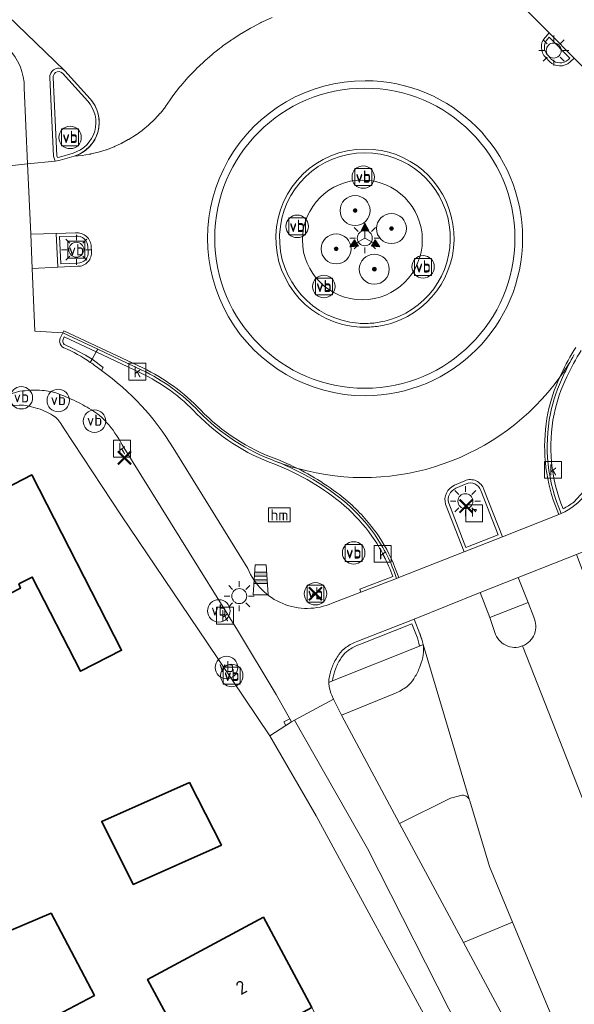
# Model space of a CAD drawing. Header units: metres. Extents: x 125158 to 132124, y 450612 to 454469.
# Tile 10 of 173: x 125356 to 125393, y 451183 to 451249. Entities that reach past the tile are written whole.
import ezdxf
from ezdxf.enums import TextEntityAlignment as Align

# ---------------------------------------------------------------- set-up
doc = ezdxf.new("R2010")
doc.units = ezdxf.units.M
doc.layers.get('0').update_dxf_attribs({"color": 8})
doc.layers.get('Defpoints').update_dxf_attribs({"color": 8})
for name, color, linetype, lineweight in [('B-XX-BV-GELEIDECONSTRUCTIE-GV', 8, 'Continuous', 18), ('B-XX-GR-BEPLANTING_CULTUUR_BODEMBEDEKKER-GV', 8, 'Continuous', 18), ('B-XX-GR-BEPLANTING_CULTUUR_HEESTERS-GV', 8, 'Continuous', 18), ('B-XX-GR-BOOM-S', 8, 'Continuous', 25), ('B-XX-IE-MEUBILAIR_WEGMEUBILAIR-S', 8, 'Continuous', 25), ('B-XX-KL-ET_LS_OV_LICHTMAST-S', 8, 'Continuous', 25), ('B-XX-OG-BEBOUWING-GV', 8, 'Continuous', 35), ('B-XX-OG-BEBOUWING-T18', 8, 'Continuous', 18), ('B-XX-OG-TERREIN_CULTUURSCHEIDING-GV', 8, 'Continuous', 18), ('B-XX-OG-WEG-GV', 8, 'Continuous', 18), ('B-XX-RI-GWA_KOLK-S', 8, 'Continuous', 25), ('B-XX-RI-GWA_RIOOLPUT-S', 8, 'Continuous', 25), ('B-XX-VH-GOOT-G', 8, 'Continuous', 18), ('B-XX-VH-VERHARDING_BETONSTRAATSTEEN-GV', 8, 'Continuous', 18), ('B-XX-VW-BEWEGWIJZERING_DRAAGCONSTRUCTIE-S', 8, 'Continuous', 25), ('B-XX-VW-HECTOMETRERING-S', 8, 'Continuous', 25), ('B-XX-VW-VERKEERSTEKEN_BORD-S', 8, 'Continuous', 25), ('B-XX-VW-VERKEERSTEKEN_DRAAGCONSTRUCTIE-S', 8, 'Continuous', 25)]:
    doc.layers.add(name, color=color, linetype=linetype, lineweight=lineweight)
doc.styles.add('NLCS-ISO', font='NLCS-ISO.ttf')
doc.styles.add('NLCS-ISO-M-T18', font='NLCS-ISO.ttf', dxfattribs={"height": 1.8})

# ---------------------------------------------------------------- blocks, each defined once
blk = doc.blocks.new('SIE-WEG_VERKEERSBORD-SO')
at = {"color": 0, "linetype": 'ByBlock', "lineweight": 18}
blk.add_lwpolyline([(-1.125, -1.125), (1.125, -1.125), (1.125, 1.125), (-1.125, 1.125)], close=True, dxfattribs=at)
at = {"color": 0, "linetype": 'ByBlock', "lineweight": 18, "style": 'NLCS-ISO'}
blk.add_text('vb', height=1.5, dxfattribs=at).set_placement((0, 0), align=Align.MIDDLE_CENTER)
blk = doc.blocks.new('SAL-ONBEKEND SYMBOOL-SO')
at = {"color": 0, "linetype": 'ByBlock', "lineweight": -2, "const_width": 0.275, "flags": 128}
for points in [[(-0.875, 0.875), (0, 0)], [(-0.875, -0.875), (0, 0)], [(0, 0), (0.875, 0.875)], [(0, 0), (0.875, -0.875)]]:
    blk.add_lwpolyline(points, dxfattribs=at)
at = {"layer": 'Defpoints', "color": 0, "linetype": 'ByBlock', "lineweight": -2}
blk.add_point((0, 0), dxfattribs=at)
blk = doc.blocks.new('SIE-WEG_VERKEERSBORD_WEGWIJZER-SO')
at = {"linetype": 'ByBlock', "lineweight": 18}
h = blk.add_hatch(color=0, dxfattribs=at)
h.dxf.hatch_style = 1
h.paths.add_polyline_path([(0.5, 1), (0, 2), (-0.5, 1)])
h = blk.add_hatch(color=0, dxfattribs=at)
h.dxf.hatch_style = 1
h.paths.add_polyline_path([(-1.38, -0.22), (-2, -1.15), (-0.88, -1.09)])
h = blk.add_hatch(color=0, dxfattribs=at)
h.dxf.hatch_style = 1
h.paths.add_polyline_path([(1.38, -0.22), (2, -1.15), (0.88, -1.09)])
at = {"color": 0, "linetype": 'ByBlock', "lineweight": 18}
for points in [[(0.5, 1), (0, 2), (-0.5, 1)], [(-1.38, -0.22), (-2, -1.15), (-0.88, -1.09)], [(1.38, -0.22), (2, -1.15), (0.88, -1.09)]]:
    blk.add_lwpolyline(points, close=True, dxfattribs=at)
for points in [[(-1.13, -0.65), (0, 0)], [(0, 1), (0, 0)], [(1.13, -0.65), (0, 0)]]:
    blk.add_lwpolyline(points, dxfattribs=at)
blk = doc.blocks.new('SKL-ET_OV_LICHTMAST-SO')
at = {"color": 0, "linetype": 'ByBlock', "lineweight": 18}
for points in [[(-1.41, 1.41), (-0.88, 0.88)], [(0, 2), (0, 1.25)], [(0.88, 0.88), (1.41, 1.41)], [(-1.25, 0), (-2, 0)], [(2, 0), (1.25, 0)], [(-1.41, -1.41), (-0.88, -0.88)], [(0, -1.25), (0, -2)], [(0.88, -0.88), (1.41, -1.41)]]:
    blk.add_lwpolyline(points, dxfattribs=at)
blk.add_circle((0, 0), 1, dxfattribs=at)
blk = doc.blocks.new('SIE-WEG_PAAL_VERKEERSBORD-SO')
at = {"color": 0, "linetype": 'ByBlock', "lineweight": 18}
blk.add_circle((0, 0), 1.5, dxfattribs=at)
at = {"color": 0, "linetype": 'ByBlock', "lineweight": 18, "style": 'NLCS-ISO'}
blk.add_text('vb', height=1.5, dxfattribs=at).set_placement((0, 0.13), align=Align.MIDDLE_CENTER)
blk = doc.blocks.new('SIE-WEG_PAAL_HECTOMETERPAAL-SO')
at = {"color": 0, "linetype": 'ByBlock', "lineweight": 18}
blk.add_lwpolyline([(-1.44375, -0.94375), (1.44375, -0.94375), (1.44375, 0.94375), (-1.44375, 0.94375)], close=True, dxfattribs=at)
at = {"color": 0, "linetype": 'ByBlock', "lineweight": 18, "style": 'NLCS-ISO'}
blk.add_text('hm', height=1.5, dxfattribs=at).set_placement((0, 0), align=Align.MIDDLE_CENTER)
blk = doc.blocks.new('SIE-WEG_PAAL_GRENSPAAL-SO')
at = {"linetype": 'ByBlock', "lineweight": 18}
h = blk.add_hatch(color=0, dxfattribs=at)
h.dxf.hatch_style = 1
h.paths.add_polyline_path([(0.90625, -0.5), (0.875, 0), (-0.875, 0), (-0.90625, -0.5)])
h.paths.add_polyline_path([(-0.8125, 1), (-0.84375, 0.5), (0.84375, 0.5), (0.8125, 1)])
at = {"color": 0, "linetype": 'ByBlock', "lineweight": 18}
blk.add_lwpolyline([(-1, -2), (1, -2), (0.75, 2), (-0.75, 2)], close=True, dxfattribs=at)
for points in [[(0.875, 0), (-0.875, 0)], [(0.84375, 0.5), (-0.84375, 0.5)], [(0.8125, 1), (-0.8125, 1)], [(0.90625, -0.5), (-0.90625, -0.5)]]:
    blk.add_lwpolyline(points, dxfattribs=at)
blk = doc.blocks.new('SRI-KOLK-SO')
at = {"color": 0, "linetype": 'ByBlock', "lineweight": 18}
blk.add_lwpolyline([(-1.125, -1.125), (1.125, -1.125), (1.125, 1.125), (-1.125, 1.125)], close=True, dxfattribs=at)
at = {"color": 0, "linetype": 'ByBlock', "lineweight": 18, "style": 'NLCS-ISO'}
blk.add_text('k', height=1.5, dxfattribs=at).set_placement((0, 0), align=Align.MIDDLE_CENTER)
blk = doc.blocks.new('SRI-PUT_INSPECTIEPUT_RIOOLPUT-SO')
at = {"color": 0, "linetype": 'ByBlock', "lineweight": 18}
blk.add_lwpolyline([(-1.12, -1.12), (1.12, -1.12), (1.12, 1.12), (-1.12, 1.12)], close=True, dxfattribs=at)
at = {"color": 0, "linetype": 'ByBlock', "lineweight": 18, "style": 'NLCS-ISO'}
blk.add_text('r', height=1.5, dxfattribs=at).set_placement((0, 0.28), align=Align.MIDDLE_CENTER)
blk = doc.blocks.new('SGR-BOOM_01-SO')
at = {"linetype": 'ByBlock', "lineweight": 18}
h = blk.add_hatch(color=0, dxfattribs=at)
h.dxf.hatch_style = 1
edge = h.paths.add_edge_path()
edge.add_arc((0, 0), 0.25, 0, 360)
at = {"color": 0, "linetype": 'ByBlock', "lineweight": 18}
for radius in [2, 0.25]:
    blk.add_circle((0, 0), radius, dxfattribs=at)

msp = doc.modelspace()

# ---------------------------------------------------------------- linework, layer by layer
at = {"layer": 'B-XX-BV-GELEIDECONSTRUCTIE-GV'}
for points in [[(125391.204, 451247.776), (125390.949, 451247.5)], [(125392.596, 451245.838), (125392.876, 451246.094), (125391.204, 451247.776)], [(125391.095, 451247.363), (125391.209, 451247.486)], [(125391.209, 451247.486), (125392.587, 451246.101), (125392.461, 451245.986)], [(125390.984, 451246.131), (125391.218, 451245.864)], [(125391.363, 451246.002), (125391.128, 451246.27)], [(125358.756, 451245.095), (125360.45, 451243.231)], [(125360.615, 451243.379), (125358.917, 451245.248), (125358.893, 451245.271)], [(125357.916, 451244.795), (125358.174, 451239.555), (125358.269, 451239.221), (125358.61, 451239.282), (125359.539, 451239.556)], [(125359.475, 451239.769), (125358.559, 451239.498), (125358.428, 451239.475), (125358.394, 451239.591), (125358.138, 451244.801)], [(125359.638, 451234.443), (125358.342, 451234.411), (125358.457, 451232.171), (125359.771, 451232.219)], [(125359.77, 451232.434), (125358.661, 451232.393), (125358.568, 451234.202), (125359.653, 451234.228)], [(125360.459, 451233.514), (125360.475, 451233.213)], [(125360.689, 451233.232), (125360.674, 451233.52)], [(125379.147, 451228.41), (125378.925, 451228.406)], [(125358.805, 451227.338), (125358.888, 451227.506), (125361.01, 451226.507), (125361.113, 451226.688), (125358.792, 451227.781), (125358.617, 451227.425)], [(125364.059, 451225.301), (125361.113, 451226.688), (125361.01, 451226.507), (125363.97, 451225.113)], [(125360.619, 451225.815), (125360.741, 451226.03), (125360.292, 451226.295)], [(125392.879, 451226.328), (125392.781, 451226.158)], [(125360.741, 451226.03), (125360.619, 451225.815)], [(125361.368, 451225.261), (125361.485, 451225.479), (125360.741, 451226.03)], [(125385.575, 451217.916), (125384.897, 451217.618)], [(125384.983, 451217.417), (125385.664, 451217.717)], [(125386.642, 451217.261), (125387.805, 451214.308)], [(125388.089, 451214.184), (125386.849, 451217.331)], [(125393.666, 451217.051), (125393.509, 451217.234), (125392.842, 451216.501)], [(125384.304, 451216.351), (125385.536, 451213.193), (125388.089, 451214.184)], [(125387.805, 451214.308), (125385.66, 451213.476), (125384.51, 451216.423)], [(125380.774, 451211.53), (125378.592, 451210.69), (125378.661, 451210.494), (125381.034, 451211.408)], [(125382.594, 451207.709), (125382.201, 451208.695), (125378.441, 451207.225)], [(125378.527, 451206.99), (125382.061, 451208.372), (125382.362, 451207.616)], [(125382.557, 451206.901), (125382.795, 451206.997)], [(125376.518, 451204.475), (125376.768, 451204.575)]]:
    msp.add_lwpolyline(points, dxfattribs=at)
for centre, radius, start, end in [((125391.655, 451246.833), 0.971, 136.61063, 226.31839), ((125391.921, 451246.584), 1.006, 225.68993, 312.14823), ((125358.565, 451244.802), 0.649, 127.59142, 180.60573), ((125358.503, 451244.843), 0.579, 47.63652, 125.25023), ((125378.933, 451234.09), 10.5, 89.99727, 270.00273), ((125378.933, 451234.09), 10.5, 270.00273, 89.99727), ((125358.852, 451241.809), 2.361, 0.05646, 41.69499), ((125358.857, 451241.811), 2.356, 286.8185, 0.00479), ((125378.924, 451234.096), 5.941, 89.99364, 266.77372), ((125378.926, 451234.097), 5.94, 288.21037, 90.00607), ((125359.738, 451233.512), 0.936, 0.46092, 96.14169), ((125359.795, 451233.12), 0.901, 268.4701, 7.16295), ((125378.908, 451233.744), 5.589, 266.74293, 270.17923), ((125378.942, 451233.351), 5.195, 269.81383, 273.3783), ((125378.926, 451234.09), 5.934, 273.1134, 282.45964), ((125378.875, 451234.279), 6.129, 282.54649, 288.13202), ((125359.061, 451227.229), 0.485, 156.15919, 188.53951), ((125359.053, 451227.223), 0.477, 187.95893, 245.58132), ((125350.998, 451209.589), 19.117, 60.9119, 65.45021), ((125407.175, 451217.972), 16.559, 150.37181, 155.06057), ((125358.637, 451213.879), 12.644, 43.21199, 64.60583), ((125401.861, 451220.215), 10.797, 153.96492, 168.31896), ((125377.635, 451232.027), 13.838, 224.12601, 250.07443), ((125402.338, 451220.216), 11.264, 168.81562, 203.39412), ((125366.868, 451203.54), 16.826, 49.89216, 68.65676), ((125385.291, 451216.661), 1.035, 112.38813, 197.44941), ((125385.958, 451217.07), 0.929, 16.32822, 114.34415), ((125390.417, 451219.478), 4.056, 292.98155, 323.24779), ((125369.235, 451206.901), 12.736, 35.8185, 48.29441), ((125370.383, 451207.927), 11.206, 18.09962, 34.99936), ((125379.268, 451206.386), 3.58, 9.83369, 21.69542), ((125379.56, 451204.155), 3.268, 110.03156, 125.38772), ((125380.548, 451203.991), 4.096, 145.03314, 156.40516), ((125378.803, 451205.214), 1.965, 125.26642, 145.0928), ((125380.37, 451204.077), 3.899, 156.50465, 168.13858), ((125378.216, 451204.526), 1.699, 168.05753, 181.7331)]:
    msp.add_arc(centre, radius, start, end, dxfattribs=at)
at = {"layer": 'B-XX-BV-GELEIDECONSTRUCTIE-GV', "extrusion": (0, 0, -1)}
for centre, radius, start, end in [((-125391.654, 451246.833), 0.771, 313.0753, 43.46599), ((-125391.921, 451246.584), 0.806, 227.88641, 313.7833), ((-125358.561, 451244.804), 0.423, 359.56708, 51.91433), ((-125358.503, 451244.843), 0.357, 55.35877, 135.16602), ((-125378.919, 451234.091), 10.003, 270, 90), ((-125378.919, 451234.091), 10.003, 90, 270), ((-125358.858, 451241.811), 2.133, 138.27613, 253.1814), ((-125378.924, 451234.097), 5.69, 274.41787, 90.00669), ((-125378.925, 451234.096), 5.691, 90.00229, 251.90776), ((-125359.739, 451233.514), 0.72, 83.1008, 179.97184), ((-125359.794, 451233.12), 0.687, 172.25408, 272.03651), ((-125378.959, 451233.996), 5.585, 251.9172, 258.05961), ((-125378.916, 451233.843), 5.437, 269.90236, 274.53292), ((-125378.925, 451234.065), 5.659, 257.86914, 267.74958), ((-125359.071, 451227.228), 0.288, 351.83722, 22.50621), ((-125359.054, 451227.224), 0.271, 294.72698, 352.14977), ((-125354.348, 451216.547), 11.19, 113.75581, 124.08262), ((-125407.24, 451217.937), 16.389, 24.94574, 31.93171), ((-125354.347, 451216.552), 11.187, 124.10208, 128.87509), ((-125358.631, 451213.867), 12.449, 115.39689, 136.77462), ((-125401.867, 451220.213), 10.559, 11.69245, 26.04295), ((-125377.64, 451232.035), 13.639, 289.92298, 315.85792), ((-125402.329, 451220.216), 11.012, 337.82662, 11.19046), ((-125366.846, 451203.505), 16.66, 111.37998, 130.07919), ((-125385.957, 451217.069), 0.711, 65.63657, 164.35872), ((-125385.293, 451216.66), 0.818, 343.14062, 67.75474), ((-125369.23, 451206.894), 12.536, 131.71393, 144.16123), ((-125390.81, 451218.981), 3.207, 230.66581, 245.64315), ((-125370.366, 451207.919), 11.017, 145.02483, 160.86611), ((-125379.349, 451206.41), 3.245, 158.18846, 171.30131), ((-125378.811, 451205.205), 1.728, 35.01355, 54.71231), ((-125379.55, 451204.175), 2.995, 54.55337, 70.02882), ((-125380.549, 451203.99), 3.848, 23.60207, 34.97426), ((-125380.329, 451204.092), 3.606, 11.76984, 23.53041), ((-125378.214, 451204.525), 1.447, 1.97861, 12.0475)]:
    msp.add_arc(centre, radius, start, end, dxfattribs=at)
at = {"layer": 'B-XX-GR-BEPLANTING_CULTUUR_BODEMBEDEKKER-GV'}
for points in [[(125382.82, 451206.823), (125382.795, 451206.997), (125382.557, 451206.901), (125376.768, 451204.575), (125376.518, 451204.475)], [(125376.548, 451204.197), (125376.617, 451203.913), (125376.662, 451203.771), (125376.712, 451203.637), (125376.833, 451203.371), (125377.371, 451202.285), (125380.956, 451203.75)]]:
    msp.add_lwpolyline(points, dxfattribs=at)
for centre, radius, start, end in [((125380.847, 451206.595), 1.986, 346.96783, 6.5974), ((125377.939, 451207.318), 4.983, 337.46436, 346.41165), ((125378.13, 451207.267), 4.786, 327.8124, 337.15001), ((125378.189, 451204.515), 1.671, 181.35979, 190.95853), ((125380.451, 451205.818), 2.051, 308.59356, 327.53299), ((125379.523, 451207.011), 3.562, 293.71498, 308.27783)]:
    msp.add_arc(centre, radius, start, end, dxfattribs=at)
at = {"layer": 'B-XX-GR-BEPLANTING_CULTUUR_HEESTERS-GV'}
for points in [[(125384.632, 451196.755), (125381.237, 451195.081)], [(125385.31, 451196.942), (125384.632, 451196.755)], [(125385.92, 451196.577), (125385.903, 451196.635)], [(125387.222, 451192.199), (125385.92, 451196.577)], [(125381.237, 451195.081), (125385.496, 451187.145)], [(125388.769, 451188.484), (125387.222, 451192.199)], [(125385.496, 451187.145), (125388.769, 451188.484)]]:
    msp.add_lwpolyline(points, dxfattribs=at)
msp.add_arc((125385.439, 451196.465), 0.494, 20.10324, 105.15496, dxfattribs=at)
at = {"layer": 'B-XX-OG-BEBOUWING-GV'}
for points in [[(125345.349, 451215.756), (125349.526, 451207.459), (125355.956, 451210.751), (125355.861, 451211.041), (125356.754, 451211.499), (125359.967, 451205.223), (125362.702, 451206.623), (125356.719, 451218.309), (125353.186, 451216.5), (125351.86, 451219.089)], [(125369.369, 451193.62), (125367.222, 451197.799), (125361.382, 451195.208), (125363.479, 451191.007)], [(125358.008, 451189.103), (125350.876, 451186.069), (125351.786, 451184.629), (125354.542, 451180.268), (125360.897, 451183.611)], [(125367.672, 451178.641), (125375.384, 451182.803), (125372.158, 451188.818), (125364.435, 451184.675)]]:
    msp.add_lwpolyline(points, close=True, dxfattribs=at)
at = {"layer": 'B-XX-OG-TERREIN_CULTUURSCHEIDING-GV'}
for points in [[(125357.575, 451222.566), (125357.424, 451222.634), (125357.269, 451222.693), (125357.117, 451222.742), (125357.107, 451222.745), (125357.092, 451222.749), (125356.941, 451222.79), (125356.617, 451222.866), (125356.293, 451222.934), (125356.168, 451222.954), (125356.044, 451222.965), (125355.958, 451222.967), (125355.869, 451222.964), (125355.543, 451222.935), (125355.529, 451222.934), (125355.518, 451222.932), (125355.192, 451222.877), (125350.151, 451221.531), (125335.354, 451216.121), (125331.393, 451214.673), (125328.427, 451213.592), (125323.213, 451210.948), (125304.8, 451201.769)], [(125383.834, 451180.559), (125375.672, 451195.593), (125372.592, 451200.92), (125368.383, 451207.157), (125362.702, 451215.576), (125358.822, 451221.446), (125358.656, 451221.728), (125358.652, 451221.735), (125358.651, 451221.736), (125358.65, 451221.738), (125358.45, 451222.003), (125358.3, 451222.153), (125358.299, 451222.154), (125358.297, 451222.155), (125358.126, 451222.274)], [(125353.186, 451216.5), (125356.719, 451218.309), (125362.702, 451206.623), (125359.967, 451205.223), (125356.754, 451211.499), (125355.861, 451211.041), (125355.956, 451210.751), (125349.526, 451207.459)], [(125264.234, 451129.67), (125307.292, 451156.983), (125313.019, 451160.503), (125315.36, 451161.969), (125318.608, 451164.005), (125323.23, 451166.742), (125328.23, 451169.873), (125332.81, 451172.742), (125331.881, 451175.04), (125337.405, 451177.932), (125338.279, 451176.168), (125351.786, 451184.629), (125350.876, 451186.069), (125358.008, 451189.103), (125360.897, 451183.611), (125354.542, 451180.268), (125354.058, 451179.873), (125358.149, 451173.407), (125360.806, 451174.936), (125365.122, 451168.162), (125362.54, 451166.517), (125363.536, 451164.934), (125366.789, 451164.194), (125382.133, 451173.97)]]:
    msp.add_lwpolyline(points, dxfattribs=at)
for points in [[(125363.479, 451191.007), (125361.382, 451195.208), (125367.222, 451197.799), (125369.369, 451193.62)], [(125367.672, 451178.641), (125364.435, 451184.675), (125372.158, 451188.818), (125375.384, 451182.803), (125378.616, 451176.777), (125370.894, 451172.635)]]:
    msp.add_lwpolyline(points, close=True, dxfattribs=at)
msp.add_arc((125353.361, 451213.948), 9.594, 60.21642, 63.94128, dxfattribs=at)
at = {"layer": 'B-XX-OG-WEG-GV'}
for points in [[(125386.399, 451252.624), (125387.132, 451251.911), (125387.817, 451251.208), (125391.204, 451247.776), (125392.876, 451246.094), (125396.851, 451242.088), (125399.679, 451239.266)], [(125358.893, 451245.271), (125352.538, 451251.404), (125351.426, 451250.586), (125352.415, 451247.757)], [(125352.538, 451251.404), (125358.893, 451245.271), (125358.917, 451245.248), (125360.615, 451243.379), (125360.784, 451243.165), (125360.792, 451243.155), (125360.797, 451243.146), (125360.94, 451242.91), (125361.055, 451242.657), (125361.058, 451242.65), (125361.06, 451242.642), (125361.144, 451242.377), (125361.195, 451242.096), (125361.213, 451241.811), (125361.194, 451241.517), (125361.194, 451241.511), (125361.193, 451241.507), (125361.137, 451241.216), (125361.135, 451241.21), (125361.043, 451240.934), (125361.042, 451240.93), (125361.04, 451240.925), (125360.914, 451240.663), (125360.912, 451240.659), (125360.91, 451240.656), (125360.752, 451240.412), (125360.749, 451240.407), (125360.745, 451240.402), (125360.555, 451240.177), (125360.547, 451240.17), (125360.342, 451239.982), (125360.333, 451239.974), (125360.327, 451239.97), (125360.098, 451239.809), (125360.087, 451239.801), (125359.827, 451239.664), (125359.821, 451239.661), (125359.81, 451239.657), (125359.539, 451239.556), (125360.086, 451239.611), (125360.565, 451239.69), (125360.629, 451239.701), (125360.659, 451239.708), (125361.164, 451239.828), (125361.672, 451239.985), (125361.69, 451239.99), (125361.699, 451239.993), (125362.203, 451240.186), (125362.226, 451240.197), (125362.684, 451240.407), (125362.703, 451240.416), (125362.719, 451240.425), (125363.153, 451240.66), (125363.185, 451240.677), (125363.187, 451240.678), (125363.22, 451240.699), (125363.628, 451240.957), (125363.651, 451240.972), (125363.679, 451240.992), (125364.067, 451241.275), (125364.096, 451241.296), (125364.13, 451241.324), (125364.498, 451241.631), (125364.518, 451241.648), (125364.552, 451241.68), (125364.894, 451242.007), (125364.916, 451242.028), (125365.286, 451242.433), (125365.287, 451242.434), (125365.289, 451242.437), (125365.627, 451242.858), (125365.631, 451242.863), (125365.64, 451242.876), (125365.946, 451243.314), (125366.031, 451243.447), (125366.116, 451243.587), (125366.568, 451244.156), (125366.598, 451244.194), (125366.652, 451244.256), (125367.027, 451244.687), (125367.107, 451244.779), (125367.149, 451244.823), (125367.628, 451245.324), (125367.643, 451245.339), (125367.701, 451245.394), (125368.139, 451245.812), (125368.204, 451245.873), (125368.283, 451245.941), (125368.712, 451246.314), (125368.79, 451246.381), (125368.834, 451246.416), (125369.092, 451246.625), (125369.228, 451246.73), (125369.367, 451246.837), (125369.399, 451246.861), (125369.461, 451246.906), (125369.943, 451247.25), (125370.029, 451247.312), (125370.111, 451247.365), (125370.605, 451247.686), (125370.68, 451247.734), (125370.698, 451247.745), (125371.307, 451248.099), (125371.349, 451248.124), (125371.431, 451248.167), (125371.959, 451248.443), (125372.036, 451248.483), (125372.09, 451248.508), (125372.739, 451248.81)], [(125390.949, 451247.5), (125391.204, 451247.776), (125387.817, 451251.208), (125387.874, 451250.897)], [(125372.739, 451248.81), (125372.09, 451248.508), (125372.036, 451248.483), (125371.959, 451248.443), (125371.431, 451248.167), (125371.349, 451248.124), (125371.307, 451248.099), (125370.698, 451247.745), (125370.68, 451247.734), (125370.605, 451247.686), (125370.111, 451247.365), (125370.029, 451247.312), (125369.943, 451247.25), (125369.461, 451246.906), (125369.399, 451246.861), (125369.367, 451246.837), (125369.228, 451246.73), (125369.092, 451246.625), (125368.834, 451246.416), (125368.79, 451246.381), (125368.712, 451246.314), (125368.283, 451245.941), (125368.204, 451245.873), (125368.139, 451245.812), (125367.701, 451245.394), (125367.643, 451245.339), (125367.628, 451245.324), (125367.149, 451244.823), (125367.107, 451244.779), (125367.027, 451244.687), (125366.652, 451244.256), (125366.598, 451244.194), (125366.568, 451244.156), (125366.116, 451243.587), (125366.031, 451243.447), (125365.946, 451243.314), (125365.64, 451242.876), (125365.631, 451242.863), (125365.627, 451242.858), (125365.289, 451242.437), (125365.287, 451242.434), (125365.286, 451242.433), (125364.916, 451242.028), (125364.894, 451242.007), (125364.552, 451241.68), (125364.518, 451241.648), (125364.498, 451241.631), (125364.13, 451241.324), (125364.096, 451241.296), (125364.067, 451241.275), (125363.679, 451240.992), (125363.651, 451240.972), (125363.628, 451240.957), (125363.22, 451240.699), (125363.187, 451240.678), (125363.185, 451240.677), (125363.153, 451240.66), (125362.719, 451240.425), (125362.703, 451240.416), (125362.684, 451240.407), (125362.226, 451240.197), (125362.203, 451240.186), (125361.699, 451239.993), (125361.69, 451239.99), (125361.672, 451239.985), (125361.164, 451239.828), (125360.659, 451239.708), (125360.629, 451239.701), (125360.565, 451239.69), (125360.086, 451239.611), (125359.539, 451239.556), (125358.61, 451239.282), (125358.269, 451239.221), (125356.442, 451239.044)], [(125392.596, 451245.838), (125392.876, 451246.094), (125391.204, 451247.776), (125390.949, 451247.5)], [(125390.984, 451246.131), (125391.218, 451245.864)], [(125391.218, 451245.864), (125390.984, 451246.131)], [(125396.532, 451242.22), (125396.851, 451242.088), (125392.876, 451246.094), (125392.596, 451245.838)], [(125357.916, 451244.795), (125358.174, 451239.555), (125358.269, 451239.221), (125358.61, 451239.282), (125359.539, 451239.556), (125359.81, 451239.657), (125359.821, 451239.661), (125359.827, 451239.664), (125360.087, 451239.801), (125360.098, 451239.809), (125360.327, 451239.97), (125360.333, 451239.974), (125360.342, 451239.982), (125360.547, 451240.17), (125360.555, 451240.177), (125360.745, 451240.402), (125360.749, 451240.407), (125360.752, 451240.412), (125360.91, 451240.656), (125360.912, 451240.659), (125360.914, 451240.663), (125361.04, 451240.925), (125361.042, 451240.93), (125361.043, 451240.934), (125361.135, 451241.21), (125361.137, 451241.216), (125361.193, 451241.507), (125361.194, 451241.511), (125361.194, 451241.517), (125361.213, 451241.811), (125361.195, 451242.096), (125361.144, 451242.377), (125361.06, 451242.642), (125361.058, 451242.65), (125361.055, 451242.657), (125360.94, 451242.91), (125360.797, 451243.146), (125360.792, 451243.155), (125360.784, 451243.165), (125360.615, 451243.379), (125358.917, 451245.248), (125358.893, 451245.271)], [(125356.222, 451244.121), (125356.442, 451239.044), (125358.269, 451239.221), (125358.174, 451239.555), (125357.916, 451244.795)], [(125353.985, 451243.697), (125354.19, 451238.811), (125356.442, 451239.044), (125356.222, 451244.121)], [(125358.617, 451227.425), (125358.792, 451227.781), (125356.92, 451227.888), (125356.748, 451232.071), (125356.654, 451234.366), (125356.442, 451239.044), (125354.19, 451238.811), (125354.309, 451234.283), (125354.393, 451231.997), (125354.381, 451227.915), (125353.688, 451227.919)], [(125356.442, 451239.044), (125356.654, 451234.366), (125358.342, 451234.411), (125359.638, 451234.443)], [(125359.638, 451234.443), (125358.342, 451234.411)], [(125358.342, 451234.411), (125358.457, 451232.171), (125359.771, 451232.219)], [(125360.689, 451233.232), (125360.674, 451233.52)], [(125360.674, 451233.52), (125360.689, 451233.232)], [(125359.771, 451232.219), (125358.457, 451232.171), (125356.748, 451232.071), (125356.92, 451227.888), (125358.792, 451227.781), (125361.113, 451226.688), (125364.059, 451225.301)], [(125361.01, 451226.507), (125361.113, 451226.688), (125358.792, 451227.781), (125358.617, 451227.425)], [(125364.059, 451225.301), (125361.113, 451226.688), (125361.01, 451226.507), (125360.741, 451226.03), (125360.619, 451225.815)], [(125353.713, 451226.475), (125354.905, 451223.575), (125355.913, 451223.885)], [(125360.619, 451225.815), (125360.741, 451226.03), (125361.01, 451226.507)], [(125392.879, 451226.328), (125392.781, 451226.158)], [(125392.781, 451226.158), (125392.879, 451226.328)], [(125355.913, 451223.885), (125354.905, 451223.575)], [(125354.905, 451223.575), (125355.192, 451222.877), (125355.518, 451222.932), (125355.529, 451222.934), (125355.543, 451222.935), (125355.869, 451222.964), (125355.958, 451222.967), (125356.044, 451222.965), (125356.168, 451222.954), (125356.293, 451222.934), (125356.617, 451222.866), (125356.941, 451222.79), (125357.092, 451222.749), (125357.107, 451222.745), (125357.117, 451222.742), (125357.269, 451222.693), (125357.424, 451222.634), (125357.575, 451222.566)], [(125358.126, 451222.274), (125358.297, 451222.155), (125358.299, 451222.154), (125358.3, 451222.153), (125358.45, 451222.003), (125358.65, 451221.738), (125358.651, 451221.736), (125358.652, 451221.735), (125358.656, 451221.728), (125358.822, 451221.446), (125362.702, 451215.576), (125368.383, 451207.157), (125372.592, 451200.92), (125373.643, 451201.602), (125374.027, 451201.85), (125373.913, 451202.054), (125373.005, 451203.675), (125370.425, 451207.971), (125362.743, 451220.323)], [(125362.743, 451220.323), (125370.425, 451207.971), (125373.005, 451203.675), (125373.913, 451202.054), (125374.027, 451201.85), (125374.228, 451201.959), (125376.833, 451203.371), (125376.712, 451203.637), (125376.662, 451203.771), (125376.617, 451203.913), (125376.548, 451204.197)], [(125366.134, 451220.122), (125371.128, 451212.065)], [(125371.128, 451212.065), (125366.134, 451220.122)], [(125385.575, 451217.916), (125384.897, 451217.618)], [(125384.897, 451217.618), (125385.575, 451217.916)], [(125385.536, 451213.193), (125388.089, 451214.184), (125386.849, 451217.331)], [(125386.849, 451217.331), (125388.089, 451214.184), (125391.854, 451215.682), (125392, 451215.744)], [(125381.034, 451211.408), (125381.181, 451211.468), (125385.536, 451213.193), (125384.304, 451216.351)], [(125384.304, 451216.351), (125385.536, 451213.193)], [(125392, 451215.744), (125391.854, 451215.682), (125388.089, 451214.184), (125385.536, 451213.193), (125381.181, 451211.468), (125381.034, 451211.408), (125378.661, 451210.494), (125376.741, 451209.759)], [(125378.441, 451207.225), (125382.201, 451208.695), (125386.596, 451210.466), (125389.14, 451211.482), (125393.032, 451213.015), (125393.405, 451213.161), (125397.112, 451214.618)], [(125416.308, 451158.373), (125412.002, 451167.171), (125409.114, 451173.064), (125407.07, 451177.743), (125405.092, 451182.451), (125398.229, 451198.877), (125393.684, 451211.274), (125393.463, 451211.833), (125393.032, 451213.015), (125389.14, 451211.482)], [(125376.741, 451209.759), (125378.661, 451210.494), (125381.034, 451211.408)], [(125389.14, 451211.482), (125389.797, 451209.809), (125390.173, 451208.82)], [(125387.588, 451207.8), (125387.253, 451208.803), (125386.596, 451210.466), (125382.201, 451208.695)], [(125376.518, 451204.475), (125376.768, 451204.575), (125382.557, 451206.901), (125382.795, 451206.997), (125382.734, 451207.265), (125382.713, 451207.358), (125382.705, 451207.383), (125382.594, 451207.709), (125382.201, 451208.695), (125378.441, 451207.225)], [(125382.201, 451208.695), (125382.594, 451207.709), (125382.705, 451207.383), (125382.713, 451207.358), (125382.734, 451207.265), (125382.795, 451206.997), (125385.903, 451196.635), (125385.92, 451196.577), (125387.222, 451192.199), (125388.769, 451188.484), (125392.604, 451179.277), (125393.56, 451176.982), (125402.834, 451164.18), (125403.343, 451163.278), (125405.68, 451158.448)], [(125385.903, 451196.635), (125382.795, 451206.997)], [(125382.795, 451206.997), (125382.82, 451206.823)], [(125389.433, 451206.91), (125395.081, 451192.484)], [(125395.081, 451192.484), (125389.433, 451206.91)], [(125380.956, 451203.75), (125377.371, 451202.285)], [(125407.109, 451149.043), (125399.876, 451162.476), (125397.655, 451166.601), (125396.286, 451169.028), (125395.293, 451170.44), (125392.697, 451173.898), (125391.732, 451175.525), (125390.236, 451178.312), (125385.496, 451187.145), (125381.237, 451195.081), (125377.371, 451202.285), (125376.833, 451203.371), (125374.228, 451201.959), (125379.092, 451193.401), (125385.304, 451181.18), (125385.369, 451181.052), (125387.171, 451177.697), (125395.471, 451162.646), (125399.637, 451155.076), (125406.29, 451142.186)], [(125387.171, 451177.697), (125385.369, 451181.052), (125385.304, 451181.18), (125379.092, 451193.401), (125374.228, 451201.959), (125374.027, 451201.85), (125373.643, 451201.602), (125372.592, 451200.92), (125375.672, 451195.593), (125383.834, 451180.559), (125387.102, 451174.839)], [(125377.371, 451202.285), (125381.237, 451195.081)], [(125381.237, 451195.081), (125384.632, 451196.755)], [(125384.632, 451196.755), (125385.31, 451196.942)]]:
    msp.add_lwpolyline(points, dxfattribs=at)
for points in [[(125358.457, 451232.171), (125358.342, 451234.411), (125356.654, 451234.366), (125356.748, 451232.071)], [(125389.797, 451209.809), (125389.14, 451211.482), (125386.596, 451210.466), (125387.253, 451208.803)], [(125385.496, 451187.145), (125390.236, 451178.312), (125392.604, 451179.277), (125388.769, 451188.484)]]:
    msp.add_lwpolyline(points, close=True, dxfattribs=at)
at = {"layer": 'B-XX-OG-WEG-GV', "extrusion": (0, 0, -1)}
for centre, radius, start, end in [((-125352.604, 451244.144), 3.618, 87.01101, 180.35675), ((-125391.655, 451246.833), 0.971, 313.68161, 43.38937), ((-125391.921, 451246.584), 1.006, 227.85177, 314.31007), ((-125358.565, 451244.802), 0.649, 359.39427, 52.40858), ((-125358.503, 451244.843), 0.579, 54.74977, 132.36348), ((-125378.933, 451234.09), 10.5, 269.99727, 90.00273), ((-125378.933, 451234.09), 10.5, 90.00273, 269.99727), ((-125378.924, 451234.096), 5.941, 273.22628, 90.00636), ((-125378.926, 451234.097), 5.94, 89.99393, 251.78963), ((-125378.754, 451233.974), 3.995, 270, 90), ((-125378.754, 451233.974), 3.995, 90, 270), ((-125359.738, 451233.512), 0.936, 83.85831, 179.53908), ((-125359.795, 451233.12), 0.901, 172.83705, 271.5299), ((-125378.908, 451233.744), 5.589, 269.82077, 273.25707), ((-125378.942, 451233.351), 5.195, 266.6217, 270.18617), ((-125378.926, 451234.09), 5.934, 257.54036, 266.8866), ((-125378.875, 451234.279), 6.129, 251.86798, 257.45351), ((-125359.061, 451227.229), 0.485, 351.46049, 23.84081), ((-125359.053, 451227.223), 0.477, 294.41868, 352.04107), ((-125354.348, 451216.547), 11.19, 113.75581, 124.08262), ((-125378.756, 451234.358), 16.246, 210.31277, 215.95428), ((-125407.175, 451217.972), 16.559, 24.93943, 29.62819), ((-125354.347, 451216.552), 11.187, 124.10208, 128.87509), ((-125351.521, 451211.35), 17.044, 125.29104, 149.02218), ((-125358.637, 451213.879), 12.644, 115.39417, 136.78801), ((-125378.801, 451234.326), 16.191, 215.95657, 285.58385), ((-125401.861, 451220.215), 10.797, 11.68104, 26.03508), ((-125356.952, 451216.238), 7.717, 82.2623, 93.48426), ((-125357.185, 451220.143), 3.805, 93.56244, 109.50463), ((-125354.878, 451213.631), 10.713, 109.50304, 115.69863), ((-125353.345, 451210.377), 14.31, 115.58041, 120.90433), ((-125353.361, 451213.948), 9.594, 116.05872, 119.78358), ((-125358.516, 451219.016), 4.242, 120.90442, 138.71789), ((-125377.64, 451232.035), 13.639, 289.92298, 315.85792), ((-125402.338, 451220.216), 11.264, 336.60588, 11.18438), ((-125355.612, 451216.465), 8.107, 138.70935, 151.58543), ((-125378.724, 451234.114), 15.967, 285.52364, 291.03968), ((-125366.868, 451203.54), 16.826, 111.34324, 130.10784), ((-125385.291, 451216.661), 1.035, 342.55059, 67.61187), ((-125385.958, 451217.07), 0.929, 65.65585, 163.67178), ((-125390.417, 451219.478), 4.056, 216.75221, 247.01845), ((-125369.235, 451206.901), 12.736, 131.70559, 144.1815), ((-125370.383, 451207.927), 11.206, 145.00064, 161.90038), ((-125375.06, 451213.651), 4.239, 246.63304, 338.03582), ((-125388.921, 451208.207), 1.394, 153.89868, 248.4575), ((-125388.921, 451208.207), 1.394, 248.46649, 343.03742), ((-125379.56, 451204.155), 3.268, 54.61228, 69.96844), ((-125380.548, 451203.991), 4.096, 23.59484, 34.96686), ((-125378.803, 451205.214), 1.965, 34.9072, 54.73358), ((-125380.847, 451206.595), 1.986, 173.4026, 193.03217), ((-125377.939, 451207.318), 4.983, 193.58835, 202.53564), ((-125380.37, 451204.077), 3.899, 11.86142, 23.49535), ((-125378.13, 451207.267), 4.786, 202.84999, 212.1876), ((-125378.216, 451204.526), 1.699, 358.2669, 11.94247), ((-125378.189, 451204.515), 1.671, 349.04147, 358.64021), ((-125380.451, 451205.818), 2.051, 212.46701, 231.40644), ((-125379.523, 451207.011), 3.562, 231.72217, 246.28502), ((-125385.439, 451196.465), 0.494, 74.84504, 159.89676)]:
    msp.add_arc(centre, radius, start, end, dxfattribs=at)
at = {"layer": 'B-XX-OG-WEG-GV'}
for centre, radius, start, end in [((125352.604, 451244.144), 3.618, 359.64325, 92.98899), ((125391.655, 451246.833), 0.971, 136.61063, 226.31839), ((125391.921, 451246.584), 1.006, 225.68993, 312.14823), ((125358.565, 451244.802), 0.649, 127.59142, 180.60573), ((125358.503, 451244.843), 0.579, 47.63652, 125.25023), ((125378.933, 451234.09), 10.5, 89.99727, 270.00273), ((125378.933, 451234.09), 10.5, 270.00273, 89.99727), ((125378.924, 451234.096), 5.941, 89.99364, 266.77372), ((125378.926, 451234.097), 5.94, 288.21037, 90.00607), ((125378.754, 451233.974), 3.995, 90, 270), ((125378.754, 451233.974), 3.995, 270, 90), ((125359.738, 451233.512), 0.936, 0.46092, 96.14169), ((125359.795, 451233.12), 0.901, 268.4701, 7.16295), ((125378.908, 451233.744), 5.589, 266.74293, 270.17923), ((125378.942, 451233.351), 5.195, 269.81383, 273.3783), ((125378.926, 451234.09), 5.934, 273.1134, 282.45964), ((125378.875, 451234.279), 6.129, 282.54649, 288.13202), ((125359.061, 451227.229), 0.485, 156.15919, 188.53951), ((125359.053, 451227.223), 0.477, 187.95893, 245.58132), ((125354.348, 451216.547), 11.19, 55.91738, 66.24419), ((125378.756, 451234.358), 16.246, 324.04572, 329.68723), ((125407.175, 451217.972), 16.559, 150.37181, 155.06057), ((125354.347, 451216.552), 11.187, 51.12491, 55.89792), ((125351.521, 451211.35), 17.044, 30.97782, 54.70896), ((125358.637, 451213.879), 12.644, 43.21199, 64.60583), ((125378.801, 451234.326), 16.191, 254.41615, 324.04343), ((125401.861, 451220.215), 10.797, 153.96492, 168.31896), ((125356.952, 451216.238), 7.717, 86.51574, 97.7377), ((125357.185, 451220.143), 3.805, 70.49537, 86.43756), ((125354.878, 451213.631), 10.713, 64.30137, 70.49696), ((125353.345, 451210.377), 14.31, 59.09567, 64.41959), ((125358.516, 451219.016), 4.242, 41.28211, 59.09558), ((125377.64, 451232.035), 13.639, 224.14208, 250.07702), ((125402.338, 451220.216), 11.264, 168.81562, 203.39412), ((125355.612, 451216.465), 8.107, 28.41457, 41.29065), ((125366.868, 451203.54), 16.826, 49.89216, 68.65676), ((125378.724, 451234.114), 15.967, 248.96032, 254.47636), ((125385.291, 451216.661), 1.035, 112.38813, 197.44941), ((125385.958, 451217.07), 0.929, 16.32822, 114.34415), ((125390.417, 451219.478), 4.056, 292.98155, 323.24779), ((125369.235, 451206.901), 12.736, 35.8185, 48.29441), ((125370.383, 451207.927), 11.206, 18.09962, 34.99936), ((125375.06, 451213.651), 4.239, 201.96418, 293.36696), ((125379.56, 451204.155), 3.268, 110.03156, 125.38772), ((125380.548, 451203.991), 4.096, 145.03314, 156.40516), ((125378.803, 451205.214), 1.965, 125.26642, 145.0928), ((125380.37, 451204.077), 3.899, 156.50465, 168.13858), ((125378.216, 451204.526), 1.699, 168.05753, 181.7331)]:
    msp.add_arc(centre, radius, start, end, dxfattribs=at)
at = {"layer": 'B-XX-VH-GOOT-G'}
for points in [[(125364.124, 451225.438), (125358.858, 451227.918), (125358.792, 451227.781)], [(125391.907, 451224.819), (125392.006, 451225.027)], [(125391.854, 451215.682), (125391.474, 451216.649)], [(125392, 451215.744), (125391.854, 451215.682)], [(125381.181, 451211.468), (125380.919, 451212.142)], [(125381.034, 451211.408), (125381.181, 451211.468)], [(125373.643, 451201.602), (125373.508, 451201.843), (125373.913, 451202.054)]]:
    msp.add_lwpolyline(points, dxfattribs=at)
at = {"layer": 'B-XX-VH-GOOT-G', "extrusion": (0, 0, -1)}
for centre, radius, start, end in [((-125407.076, 451218.027), 16.616, 24.91384, 31.9245), ((-125401.854, 451220.218), 10.96, 11.67127, 24.8233), ((-125377.633, 451232.023), 13.474, 289.90862, 315.87008), ((-125402.318, 451220.214), 11.415, 341.80005, 11.21745)]:
    msp.add_arc(centre, radius, start, end, dxfattribs=at)
at = {"layer": 'B-XX-VH-GOOT-G'}
for centre, radius, start, end in [((125358.609, 451213.839), 12.844, 43.26255, 64.57094), ((125366.718, 451203.201), 17.348, 63.52666, 68.60887), ((125366.811, 451203.451), 17.083, 49.9313, 63.43245), ((125369.234, 451206.903), 12.887, 35.80545, 48.29656), ((125371.212, 451208.415), 10.398, 21.004, 35.42505)]:
    msp.add_arc(centre, radius, start, end, dxfattribs=at)
at = {"layer": 'B-XX-VH-VERHARDING_BETONSTRAATSTEEN-GV'}
for points in [[(125389.797, 451209.809), (125387.253, 451208.803)], [(125390.173, 451208.82), (125389.797, 451209.809)], [(125387.253, 451208.803), (125387.588, 451207.8)]]:
    msp.add_lwpolyline(points, dxfattribs=at)
for start, end in [(291.5425, 26.10132), (196.96258, 291.53351)]:
    msp.add_arc((125388.921, 451208.207), 1.394, start, end, dxfattribs=at)

# ---------------------------------------------------------------- block references
at = {"layer": 'B-XX-GR-BOOM-S', "xscale": 0.5, "yscale": 0.5, "zscale": 0.5}
for p in [(125378.269, 451235.933), (125380.693, 451234.733), (125377.005, 451233.376), (125379.548, 451232.024)]:
    msp.add_blockref('SGR-BOOM_01-SO', p, dxfattribs=at)
at = {"layer": 'B-XX-IE-MEUBILAIR_WEGMEUBILAIR-S', "xscale": 0.5, "yscale": 0.5, "zscale": 0.5}
msp.add_blockref('SIE-WEG_PAAL_GRENSPAAL-SO', (125371.974, 451211.321), dxfattribs=at)
at = {"layer": 'B-XX-KL-ET_LS_OV_LICHTMAST-S', "xscale": 0.5, "yscale": 0.5, "zscale": 0.5}
for p in [(125391.507, 451246.602), (125378.917, 451234.092), (125359.689, 451233.324), (125385.618, 451216.56), (125370.547, 451210.231)]:
    msp.add_blockref('SKL-ET_OV_LICHTMAST-SO', p, dxfattribs=at)
at = {"layer": 'B-XX-RI-GWA_KOLK-S', "xscale": 0.5, "yscale": 0.5, "zscale": 0.5}
for p in [(125363.757, 451225.19), (125362.726, 451220.065), (125391.463, 451218.646), (125380.112, 451213.051), (125369.59, 451208.929)]:
    msp.add_blockref('SRI-KOLK-SO', p, dxfattribs=at)
at = {"layer": 'B-XX-RI-GWA_RIOOLPUT-S', "xscale": 0.5, "yscale": 0.5, "zscale": 0.5}
msp.add_blockref('SRI-PUT_INSPECTIEPUT_RIOOLPUT-SO', (125386.207, 451215.753), dxfattribs=at)
at = {"layer": 'B-XX-VW-BEWEGWIJZERING_DRAAGCONSTRUCTIE-S', "xscale": 0.5, "yscale": 0.5, "zscale": 0.5}
msp.add_blockref('SIE-WEG_VERKEERSBORD_WEGWIJZER-SO', (125378.925, 451234.096), dxfattribs=at)
at = {"layer": 'B-XX-VW-HECTOMETRERING-S', "xscale": 0.5, "yscale": 0.5, "zscale": 0.5}
msp.add_blockref('SIE-WEG_PAAL_HECTOMETERPAAL-SO', (125373.225, 451215.647), dxfattribs=at)
at = {"layer": 'B-XX-VW-VERKEERSTEKEN_BORD-S', "xscale": 0.5, "yscale": 0.5, "zscale": 0.5}
for name, p in [('SIE-WEG_VERKEERSBORD-SO', (125359.271, 451240.81)), ('SIE-WEG_VERKEERSBORD-SO', (125378.814, 451238.166)), ('SIE-WEG_VERKEERSBORD-SO', (125374.408, 451234.881)), ('SIE-WEG_VERKEERSBORD-SO', (125359.689, 451233.324)), ('SIE-WEG_VERKEERSBORD-SO', (125382.797, 451232.177)), ('SIE-WEG_VERKEERSBORD-SO', (125376.189, 451230.867)), ('SAL-ONBEKEND SYMBOOL-SO', (125362.906, 451219.449)), ('SAL-ONBEKEND SYMBOOL-SO', (125385.664, 451216.229)), ('SIE-WEG_VERKEERSBORD-SO', (125378.174, 451213.109)), ('SIE-WEG_VERKEERSBORD-SO', (125375.626, 451210.39)), ('SAL-ONBEKEND SYMBOOL-SO', (125375.626, 451210.39)), ('SIE-WEG_VERKEERSBORD-SO', (125370.044, 451204.934))]:
    msp.add_blockref(name, p, dxfattribs=at)
at = {"layer": 'B-XX-VW-VERKEERSTEKEN_DRAAGCONSTRUCTIE-S', "xscale": 0.5, "yscale": 0.5, "zscale": 0.5}
for p in [(125359.271, 451240.81), (125378.814, 451238.166), (125374.408, 451234.881), (125382.797, 451232.177), (125376.189, 451230.867), (125356.022, 451223.457), (125358.485, 451223.272), (125360.903, 451221.897), (125378.174, 451213.109), (125375.626, 451210.39), (125369.189, 451209.242), (125369.697, 451205.474), (125370.044, 451204.934)]:
    msp.add_blockref('SIE-WEG_PAAL_VERKEERSBORD-SO', p, dxfattribs=at)

# ---------------------------------------------------------------- texts
at = {"layer": 'B-XX-OG-BEBOUWING-T18', "style": 'NLCS-ISO-M-T18'}
msp.add_text('2', height=0.9, rotation=28.2, dxfattribs=at).set_placement((125370.689, 451184.152), align=Align.MIDDLE_CENTER)

doc.saveas('drawing.dxf')
